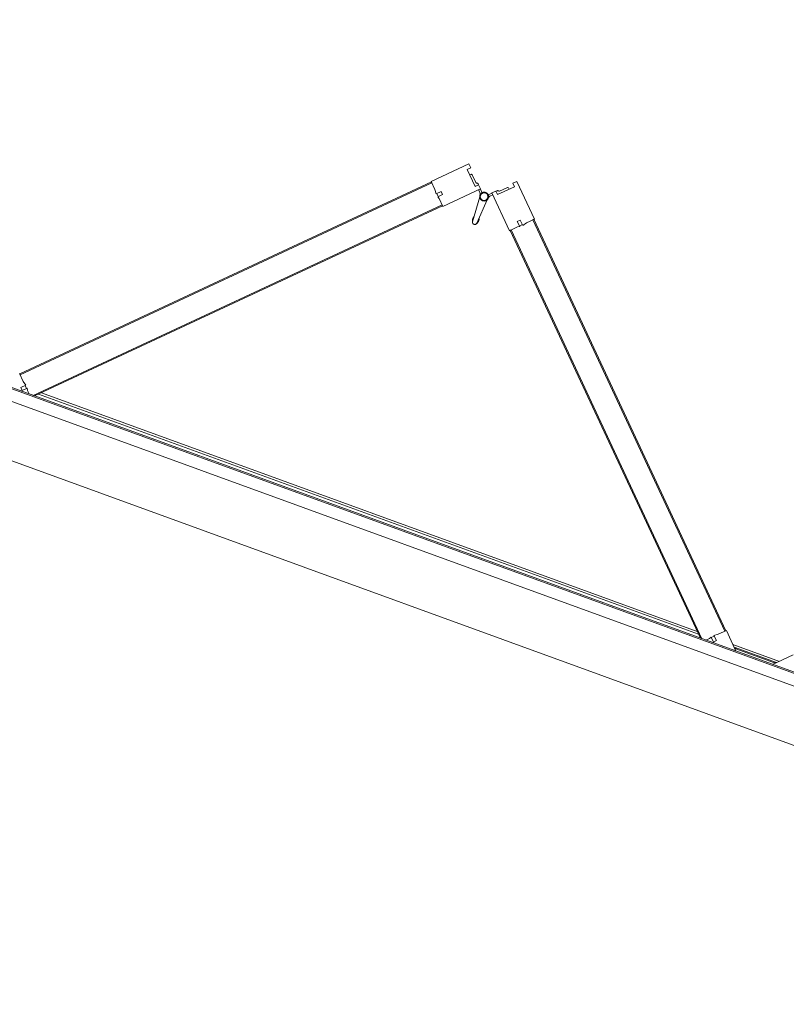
# Model space of a CAD drawing. Header units: millimetres. Extents: x 1512 to 2105, y 794 to 1149.
# Tile 19 of 256: x 1587.91 to 1589.31, y 1108.5 to 1110.3. Entities that reach past the tile are written whole.
import ezdxf

# ---------------------------------------------------------------- set-up
doc = ezdxf.new("R2010")
doc.units = ezdxf.units.MM
doc.layers.add('A-DOOR', color=31, linetype='Continuous', lineweight=9)

# ---------------------------------------------------------------- blocks, each defined once
blk = doc.blocks.new('5-panel_Bi-fold_external_door_10806 - Type 1-239875-زیرزمین')
at = {"layer": 'A-DOOR'}
for p, q in [((2.581, 0.1), (-2.331, 0.1)), ((2.581, -0.0016), (-2.331, -0.0016)), ((-2.331, -0.0237), (2.581, -0.0237)), ((-2.331, -0.0259), (2.581, -0.0259)), ((-0.8905, -0.0549), (-0.861, -0.0255)), ((-0.8707, -0.0351), (-0.7803, -0.0351)), ((-0.7843, -0.0311), (-0.8667, -0.0311)), ((-0.863, -0.0296), (-0.788, -0.0296)), ((-0.7899, -0.0255), (-0.7605, -0.0549)), ((-0.7498, -0.0314), (-0.7455, -0.0271)), ((-0.7424, -0.0387), (-0.7498, -0.0314)), ((-0.7455, -0.0271), (-0.7384, -0.0342)), ((-0.7434, -0.0377), (-0.7391, -0.0335)), ((-0.7384, -0.0342), (-0.7363, -0.0307)), ((-0.7363, -0.0307), (-0.7311, -0.0255)), ((-0.141, -0.608), (-0.7235, -0.0255)), ((-0.1396, -0.6066), (-0.7207, -0.0255)), ((0.5672, -0.0311), (-0.715, -0.0311)), ((-0.711, -0.0351), (0.5632, -0.0351)), ((0.5728, -0.0255), (-0.0083, -0.6066)), ((0.5757, -0.0255), (-0.0069, -0.608)), ((0.5833, -0.0255), (0.5885, -0.0307)), ((0.5885, -0.0307), (0.5906, -0.0342)), ((0.5906, -0.0342), (0.5977, -0.0271)), ((0.5913, -0.0335), (0.5956, -0.0377)), ((0.6019, -0.0314), (0.5946, -0.0387)), ((0.5977, -0.0271), (0.6019, -0.0314)), ((-0.7605, -0.0549), (-0.749, -0.0433)), ((-0.7598, -0.0542), (-0.7584, -0.0527)), ((-0.1721, -0.6391), (-0.7584, -0.0527)), ((-0.749, -0.0433), (-0.7424, -0.0387)), ((0.6106, -0.0527), (0.0243, -0.6391)), ((0.5946, -0.0387), (0.6012, -0.0433)), ((0.6012, -0.0433), (0.6127, -0.0549)), ((0.6106, -0.0527), (0.612, -0.0542)), ((-0.1735, -0.6405), (-0.7598, -0.0542)), ((0.612, -0.0542), (0.0257, -0.6405)), ((-0.1389, -0.6058), (-0.15, -0.617)), ((-0.1396, -0.6066), (-0.141, -0.608)), ((-0.0851, -0.6596), (-0.1389, -0.6058)), ((-0.0779, -0.598), (-0.0812, -0.645)), ((-0.0777, -0.597), (-0.0796, -0.6023)), ((-0.0796, -0.6023), (-0.0777, -0.597)), ((-0.0779, -0.598), (-0.0796, -0.6023)), ((-0.0778, -0.5974), (-0.0777, -0.597)), ((-0.0683, -0.6023), (-0.0701, -0.597)), ((-0.07, -0.5974), (-0.0701, -0.597)), ((-0.0701, -0.597), (-0.0683, -0.6023)), ((-0.0699, -0.598), (-0.0683, -0.6023)), ((-0.0666, -0.645), (-0.0699, -0.598)), ((-0.009, -0.6058), (-0.0627, -0.6596)), ((0.0022, -0.617), (-0.009, -0.6058)), ((-0.0069, -0.608), (-0.0083, -0.6066)), ((-0.158, -0.6231), (-0.1627, -0.6297)), ((-0.1507, -0.6304), (-0.158, -0.6231)), ((-0.1528, -0.6198), (-0.1571, -0.6241)), ((-0.15, -0.617), (-0.1536, -0.6191)), ((-0.1536, -0.6191), (-0.1464, -0.6262)), ((-0.1464, -0.6262), (-0.1507, -0.6304)), ((-0.0014, -0.6262), (0.0057, -0.6191)), ((0.0029, -0.6304), (-0.0014, -0.6262)), ((0.0057, -0.6191), (0.0022, -0.617)), ((0.0102, -0.6231), (0.0029, -0.6304)), ((0.0092, -0.6241), (0.005, -0.6198)), ((0.0148, -0.6297), (0.0102, -0.6231)), ((-0.1627, -0.6297), (-0.1742, -0.6412)), ((-0.1742, -0.6412), (-0.1205, -0.6949)), ((-0.1721, -0.6391), (-0.1735, -0.6405)), ((-0.0274, -0.6949), (0.0264, -0.6412)), ((0.0264, -0.6412), (0.0148, -0.6297)), ((0.0257, -0.6405), (0.0243, -0.6391)), ((-0.1198, -0.6843), (-0.0957, -0.6603)), ((-0.0957, -0.6603), (-0.0908, -0.6653)), ((-0.0924, -0.6665), (-0.0909, -0.6651)), ((-0.0908, -0.6653), (-0.0851, -0.6596)), ((-0.0837, -0.6525), (-0.0879, -0.6568)), ((-0.0853, -0.6594), (-0.0797, -0.6539)), ((-0.0804, -0.6531), (-0.0802, -0.6533)), ((-0.0804, -0.6531), (-0.0802, -0.6533)), ((-0.0804, -0.6531), (-0.0802, -0.6533)), ((-0.0804, -0.6531), (-0.0802, -0.6533)), ((-0.0804, -0.6531), (-0.0802, -0.6533)), ((-0.0804, -0.6531), (-0.0802, -0.6533)), ((-0.0804, -0.6531), (-0.0802, -0.6533)), ((-0.0804, -0.6531), (-0.0802, -0.6533)), ((-0.0804, -0.6531), (-0.0802, -0.6533)), ((-0.0681, -0.6539), (-0.0625, -0.6594)), ((-0.0599, -0.6568), (-0.0642, -0.6525)), ((-0.0627, -0.6596), (-0.0571, -0.6653)), ((-0.0571, -0.6653), (-0.0521, -0.6603)), ((-0.0569, -0.6651), (-0.0554, -0.6665)), ((-0.0521, -0.6603), (-0.0281, -0.6843)), ((-0.112, -0.6766), (-0.1103, -0.6784)), ((-0.112, -0.6766), (-0.1103, -0.6784)), ((-0.112, -0.6766), (-0.1103, -0.6784)), ((-0.1081, -0.6784), (-0.097, -0.6673)), ((-0.0508, -0.6673), (-0.0397, -0.6784)), ((-0.0376, -0.6784), (-0.0358, -0.6766)), ((-0.0376, -0.6784), (-0.0358, -0.6766)), ((-0.0376, -0.6784), (-0.0358, -0.6766)), ((-0.1205, -0.6949), (-0.1148, -0.6893)), ((-0.1148, -0.6893), (-0.1198, -0.6843)), ((-0.0281, -0.6843), (-0.033, -0.6893)), ((-0.033, -0.6893), (-0.0274, -0.6949))]:
    blk.add_line(p, q, dxfattribs=at)
at = {"layer": 'A-DOOR', "flags": 128}
for points in [[(-0.0739, -0.6403), (-0.0742, -0.6403), (-0.0746, -0.6404), (-0.0749, -0.6404), (-0.0752, -0.6404), (-0.0755, -0.6405), (-0.0758, -0.6406), (-0.0761, -0.6407), (-0.0764, -0.6407), (-0.0767, -0.6409), (-0.077, -0.641), (-0.0773, -0.6411), (-0.0776, -0.6412), (-0.0779, -0.6414), (-0.0782, -0.6416), (-0.0784, -0.6417), (-0.0787, -0.6419), (-0.0789, -0.6421), (-0.0792, -0.6423), (-0.0794, -0.6425), (-0.0797, -0.6428), (-0.0799, -0.643), (-0.0801, -0.6432), (-0.0803, -0.6435), (-0.0805, -0.6438), (-0.0806, -0.644), (-0.0808, -0.6443), (-0.081, -0.6446), (-0.0811, -0.6449), (-0.0812, -0.6451), (-0.0814, -0.6454), (-0.0815, -0.6457), (-0.0816, -0.646), (-0.0817, -0.6464), (-0.0817, -0.6467), (-0.0818, -0.647), (-0.0818, -0.6473), (-0.0819, -0.6476), (-0.0819, -0.6479), (-0.0819, -0.6483), (-0.0819, -0.6486), (-0.0819, -0.6489), (-0.0819, -0.6492), (-0.0818, -0.6495), (-0.0818, -0.6498), (-0.0817, -0.6502), (-0.0816, -0.6505), (-0.0815, -0.6508), (-0.0814, -0.6511), (-0.0813, -0.6514), (-0.0812, -0.6517), (-0.0811, -0.652), (-0.0809, -0.6522), (-0.0807, -0.6525), (-0.0806, -0.6528), (-0.0804, -0.6531), (-0.0802, -0.6533)], [(-0.0739, -0.6403), (-0.0742, -0.6403), (-0.0746, -0.6404), (-0.0749, -0.6404), (-0.0752, -0.6404), (-0.0755, -0.6405), (-0.0758, -0.6406), (-0.0761, -0.6407), (-0.0764, -0.6407), (-0.0767, -0.6409), (-0.077, -0.641), (-0.0773, -0.6411), (-0.0776, -0.6412), (-0.0779, -0.6414), (-0.0782, -0.6416), (-0.0784, -0.6417), (-0.0787, -0.6419), (-0.0789, -0.6421), (-0.0792, -0.6423), (-0.0794, -0.6425), (-0.0797, -0.6428), (-0.0799, -0.643), (-0.0801, -0.6432), (-0.0803, -0.6435), (-0.0805, -0.6438), (-0.0806, -0.644), (-0.0808, -0.6443), (-0.081, -0.6446), (-0.0811, -0.6449), (-0.0812, -0.6451), (-0.0814, -0.6454), (-0.0815, -0.6457), (-0.0816, -0.646), (-0.0817, -0.6464), (-0.0817, -0.6467), (-0.0818, -0.647), (-0.0818, -0.6473), (-0.0819, -0.6476), (-0.0819, -0.6479), (-0.0819, -0.6483), (-0.0819, -0.6486), (-0.0819, -0.6489), (-0.0819, -0.6492), (-0.0818, -0.6495), (-0.0818, -0.6498), (-0.0817, -0.6502), (-0.0816, -0.6505), (-0.0815, -0.6508), (-0.0814, -0.6511), (-0.0813, -0.6514), (-0.0812, -0.6517), (-0.0811, -0.652), (-0.0809, -0.6522), (-0.0807, -0.6525), (-0.0806, -0.6528), (-0.0804, -0.6531), (-0.0802, -0.6533), (-0.08, -0.6536), (-0.0798, -0.6538), (-0.0796, -0.654), (-0.0793, -0.6542), (-0.0791, -0.6545), (-0.0788, -0.6547), (-0.0786, -0.6548), (-0.0783, -0.655), (-0.078, -0.6552), (-0.0778, -0.6554), (-0.0775, -0.6555), (-0.0772, -0.6556), (-0.0769, -0.6558), (-0.0766, -0.6559), (-0.0763, -0.656), (-0.076, -0.6561), (-0.0757, -0.6561), (-0.0754, -0.6562), (-0.075, -0.6563), (-0.0747, -0.6563), (-0.0744, -0.6563), (-0.0741, -0.6563), (-0.0739, -0.6563)], [(-0.0739, -0.6403), (-0.0742, -0.6403), (-0.0746, -0.6404), (-0.0749, -0.6404), (-0.0752, -0.6404), (-0.0755, -0.6405), (-0.0758, -0.6406), (-0.0761, -0.6407), (-0.0764, -0.6407), (-0.0767, -0.6409), (-0.077, -0.641), (-0.0773, -0.6411), (-0.0776, -0.6412), (-0.0779, -0.6414), (-0.0782, -0.6416), (-0.0784, -0.6417), (-0.0787, -0.6419), (-0.0789, -0.6421), (-0.0792, -0.6423), (-0.0794, -0.6425), (-0.0797, -0.6428), (-0.0799, -0.643), (-0.0801, -0.6432), (-0.0803, -0.6435), (-0.0805, -0.6438), (-0.0806, -0.644), (-0.0808, -0.6443), (-0.081, -0.6446), (-0.0811, -0.6449), (-0.0812, -0.6451), (-0.0814, -0.6454), (-0.0815, -0.6457), (-0.0816, -0.646), (-0.0817, -0.6464), (-0.0817, -0.6467), (-0.0818, -0.647), (-0.0818, -0.6473), (-0.0819, -0.6476), (-0.0819, -0.6479), (-0.0819, -0.6483), (-0.0819, -0.6486), (-0.0819, -0.6489), (-0.0819, -0.6492), (-0.0818, -0.6495), (-0.0818, -0.6498), (-0.0817, -0.6502), (-0.0816, -0.6505), (-0.0815, -0.6508), (-0.0814, -0.6511), (-0.0813, -0.6514), (-0.0812, -0.6517), (-0.0811, -0.652), (-0.0809, -0.6522), (-0.0807, -0.6525), (-0.0806, -0.6528), (-0.0804, -0.6531), (-0.0802, -0.6533)], [(-0.0739, -0.6403), (-0.0742, -0.6403), (-0.0746, -0.6404), (-0.0749, -0.6404), (-0.0752, -0.6404), (-0.0755, -0.6405), (-0.0758, -0.6406), (-0.0761, -0.6407), (-0.0764, -0.6407), (-0.0767, -0.6409), (-0.077, -0.641), (-0.0773, -0.6411), (-0.0776, -0.6412), (-0.0779, -0.6414), (-0.0782, -0.6416), (-0.0784, -0.6417), (-0.0787, -0.6419), (-0.0789, -0.6421), (-0.0792, -0.6423), (-0.0794, -0.6425), (-0.0797, -0.6428), (-0.0799, -0.643), (-0.0801, -0.6432), (-0.0803, -0.6435), (-0.0805, -0.6438), (-0.0806, -0.644), (-0.0808, -0.6443), (-0.081, -0.6446), (-0.0811, -0.6449), (-0.0812, -0.6451), (-0.0814, -0.6454), (-0.0815, -0.6457), (-0.0816, -0.646), (-0.0817, -0.6464), (-0.0817, -0.6467), (-0.0818, -0.647), (-0.0818, -0.6473), (-0.0819, -0.6476), (-0.0819, -0.6479), (-0.0819, -0.6483), (-0.0819, -0.6486), (-0.0819, -0.6489), (-0.0819, -0.6492), (-0.0818, -0.6495), (-0.0818, -0.6498), (-0.0817, -0.6502), (-0.0816, -0.6505), (-0.0815, -0.6508), (-0.0814, -0.6511), (-0.0813, -0.6514), (-0.0812, -0.6517), (-0.0811, -0.652), (-0.0809, -0.6522), (-0.0807, -0.6525), (-0.0806, -0.6528), (-0.0804, -0.6531), (-0.0802, -0.6533)], [(-0.0739, -0.6403), (-0.0742, -0.6403), (-0.0746, -0.6404), (-0.0749, -0.6404), (-0.0752, -0.6404), (-0.0755, -0.6405), (-0.0758, -0.6406), (-0.0761, -0.6407), (-0.0764, -0.6407), (-0.0767, -0.6409), (-0.077, -0.641), (-0.0773, -0.6411), (-0.0776, -0.6412), (-0.0779, -0.6414), (-0.0782, -0.6416), (-0.0784, -0.6417), (-0.0787, -0.6419), (-0.0789, -0.6421), (-0.0792, -0.6423), (-0.0794, -0.6425), (-0.0797, -0.6428), (-0.0799, -0.643), (-0.0801, -0.6432), (-0.0803, -0.6435), (-0.0805, -0.6438), (-0.0806, -0.644), (-0.0808, -0.6443), (-0.081, -0.6446), (-0.0811, -0.6449), (-0.0812, -0.6451), (-0.0814, -0.6454), (-0.0815, -0.6457), (-0.0816, -0.646), (-0.0817, -0.6464), (-0.0817, -0.6467), (-0.0818, -0.647), (-0.0818, -0.6473), (-0.0819, -0.6476), (-0.0819, -0.6479), (-0.0819, -0.6483), (-0.0819, -0.6486), (-0.0819, -0.6489), (-0.0819, -0.6492), (-0.0818, -0.6495), (-0.0818, -0.6498), (-0.0817, -0.6502), (-0.0816, -0.6505), (-0.0815, -0.6508), (-0.0814, -0.6511), (-0.0813, -0.6514), (-0.0812, -0.6517), (-0.0811, -0.652), (-0.0809, -0.6522), (-0.0807, -0.6525), (-0.0806, -0.6528), (-0.0804, -0.6531), (-0.0802, -0.6533)], [(-0.0814, -0.6454), (-0.0815, -0.6457), (-0.0816, -0.646), (-0.0817, -0.6464), (-0.0817, -0.6467), (-0.0818, -0.647), (-0.0818, -0.6473), (-0.0819, -0.6476), (-0.0819, -0.6479), (-0.0819, -0.6483), (-0.0819, -0.6486), (-0.0819, -0.6489), (-0.0819, -0.6492), (-0.0818, -0.6495), (-0.0818, -0.6498), (-0.0817, -0.6502), (-0.0816, -0.6505), (-0.0815, -0.6508), (-0.0814, -0.6511), (-0.0813, -0.6514), (-0.0812, -0.6517), (-0.0811, -0.652)], [(-0.0814, -0.6454), (-0.0815, -0.6457), (-0.0816, -0.646), (-0.0817, -0.6464), (-0.0817, -0.6467), (-0.0818, -0.647), (-0.0818, -0.6473), (-0.0819, -0.6476), (-0.0819, -0.6479), (-0.0819, -0.6483), (-0.0819, -0.6486), (-0.0819, -0.6489), (-0.0819, -0.6492), (-0.0818, -0.6495), (-0.0818, -0.6498), (-0.0817, -0.6502), (-0.0816, -0.6505), (-0.0815, -0.6508), (-0.0814, -0.6511), (-0.0813, -0.6514), (-0.0812, -0.6517), (-0.0811, -0.652)], [(-0.0814, -0.6454), (-0.0815, -0.6457), (-0.0816, -0.646), (-0.0817, -0.6464), (-0.0817, -0.6467), (-0.0818, -0.647), (-0.0818, -0.6473), (-0.0819, -0.6476), (-0.0819, -0.6479), (-0.0819, -0.6483), (-0.0819, -0.6486), (-0.0819, -0.6489), (-0.0819, -0.6492), (-0.0818, -0.6495), (-0.0818, -0.6498), (-0.0817, -0.6502), (-0.0816, -0.6505), (-0.0815, -0.6508), (-0.0814, -0.6511), (-0.0813, -0.6514), (-0.0812, -0.6517), (-0.0811, -0.652)], [(-0.0814, -0.6454), (-0.0815, -0.6457), (-0.0816, -0.646), (-0.0817, -0.6464), (-0.0817, -0.6467), (-0.0818, -0.647), (-0.0818, -0.6473), (-0.0819, -0.6476), (-0.0819, -0.6479), (-0.0819, -0.6483), (-0.0819, -0.6486), (-0.0819, -0.6489), (-0.0819, -0.6492), (-0.0818, -0.6495), (-0.0818, -0.6498), (-0.0817, -0.6502), (-0.0816, -0.6505), (-0.0815, -0.6508), (-0.0814, -0.6511), (-0.0813, -0.6514), (-0.0812, -0.6517), (-0.0811, -0.652)], [(-0.0814, -0.6454), (-0.0815, -0.6457), (-0.0816, -0.646), (-0.0817, -0.6464), (-0.0817, -0.6467), (-0.0818, -0.647), (-0.0818, -0.6473), (-0.0819, -0.6476), (-0.0819, -0.6479), (-0.0819, -0.6483), (-0.0819, -0.6486), (-0.0819, -0.6489), (-0.0819, -0.6492), (-0.0818, -0.6495), (-0.0818, -0.6498), (-0.0817, -0.6502), (-0.0816, -0.6505), (-0.0815, -0.6508), (-0.0814, -0.6511), (-0.0813, -0.6514), (-0.0812, -0.6517), (-0.0811, -0.652), (-0.0809, -0.6522), (-0.0807, -0.6525)], [(-0.0814, -0.6454), (-0.0815, -0.6457), (-0.0816, -0.646), (-0.0817, -0.6464), (-0.0817, -0.6467), (-0.0818, -0.647), (-0.0818, -0.6473), (-0.0819, -0.6476), (-0.0819, -0.6479), (-0.0819, -0.6483), (-0.0819, -0.6486), (-0.0819, -0.6489), (-0.0819, -0.6492), (-0.0818, -0.6495), (-0.0818, -0.6498), (-0.0817, -0.6502), (-0.0816, -0.6505), (-0.0815, -0.6508), (-0.0814, -0.6511), (-0.0813, -0.6514), (-0.0812, -0.6517), (-0.0811, -0.652)], [(-0.0814, -0.6454), (-0.0815, -0.6457), (-0.0816, -0.646), (-0.0817, -0.6464), (-0.0817, -0.6467), (-0.0818, -0.647), (-0.0818, -0.6473), (-0.0819, -0.6476), (-0.0819, -0.6479), (-0.0819, -0.6483), (-0.0819, -0.6486), (-0.0819, -0.6489), (-0.0819, -0.6492), (-0.0818, -0.6495), (-0.0818, -0.6498), (-0.0817, -0.6502), (-0.0816, -0.6505), (-0.0815, -0.6508), (-0.0814, -0.6511), (-0.0813, -0.6514), (-0.0812, -0.6517), (-0.0811, -0.652)], [(-0.0814, -0.6454), (-0.0815, -0.6457), (-0.0816, -0.646), (-0.0817, -0.6464), (-0.0817, -0.6467), (-0.0818, -0.647), (-0.0818, -0.6473), (-0.0819, -0.6476), (-0.0819, -0.6479), (-0.0819, -0.6483), (-0.0819, -0.6486), (-0.0819, -0.6489), (-0.0819, -0.6492), (-0.0818, -0.6495), (-0.0818, -0.6498), (-0.0817, -0.6502), (-0.0816, -0.6505), (-0.0815, -0.6508), (-0.0814, -0.6511), (-0.0813, -0.6514), (-0.0812, -0.6517), (-0.0811, -0.652)], [(-0.0814, -0.6454), (-0.0815, -0.6457), (-0.0816, -0.646), (-0.0817, -0.6464), (-0.0817, -0.6467), (-0.0818, -0.647), (-0.0818, -0.6473), (-0.0819, -0.6476), (-0.0819, -0.6479), (-0.0819, -0.6483), (-0.0819, -0.6486), (-0.0819, -0.6489), (-0.0819, -0.6492), (-0.0818, -0.6495), (-0.0818, -0.6498), (-0.0817, -0.6502), (-0.0816, -0.6505), (-0.0815, -0.6508), (-0.0814, -0.6511), (-0.0813, -0.6514), (-0.0812, -0.6517), (-0.0811, -0.652)], [(-0.0709, -0.6409), (-0.0712, -0.6408), (-0.0715, -0.6407), (-0.0718, -0.6406), (-0.0722, -0.6405), (-0.0725, -0.6405), (-0.0728, -0.6404), (-0.0731, -0.6404), (-0.0734, -0.6404), (-0.0737, -0.6403), (-0.0739, -0.6403)], [(-0.0739, -0.6563), (-0.0736, -0.6563), (-0.0733, -0.6563), (-0.073, -0.6563), (-0.0726, -0.6562), (-0.0723, -0.6562), (-0.072, -0.6561), (-0.0717, -0.656), (-0.0714, -0.6559), (-0.0711, -0.6558), (-0.0708, -0.6557), (-0.0705, -0.6556), (-0.0702, -0.6554), (-0.0699, -0.6553), (-0.0697, -0.6551), (-0.0694, -0.6549), (-0.0691, -0.6548), (-0.0689, -0.6546), (-0.0686, -0.6544), (-0.0684, -0.6541), (-0.0682, -0.6539), (-0.068, -0.6537), (-0.0677, -0.6534), (-0.0676, -0.6532), (-0.0674, -0.6529), (-0.0672, -0.6527), (-0.067, -0.6524), (-0.0669, -0.6521), (-0.0667, -0.6518), (-0.0666, -0.6515), (-0.0665, -0.6512), (-0.0663, -0.6509), (-0.0663, -0.6506), (-0.0662, -0.6503), (-0.0661, -0.65), (-0.066, -0.6497), (-0.066, -0.6494), (-0.0659, -0.6491), (-0.0659, -0.6487), (-0.0659, -0.6484), (-0.0659, -0.6481), (-0.0659, -0.6478), (-0.066, -0.6475), (-0.066, -0.6472), (-0.0661, -0.6468), (-0.0661, -0.6465), (-0.0662, -0.6462), (-0.0663, -0.6459), (-0.0664, -0.6456), (-0.0665, -0.6453), (-0.0666, -0.645), (-0.0668, -0.6447), (-0.0669, -0.6444), (-0.0671, -0.6442), (-0.0673, -0.6439), (-0.0674, -0.6436), (-0.0676, -0.6434), (-0.0678, -0.6431), (-0.0681, -0.6429), (-0.0683, -0.6427), (-0.0685, -0.6424), (-0.0688, -0.6422), (-0.069, -0.642), (-0.0693, -0.6418), (-0.0695, -0.6417), (-0.0698, -0.6415), (-0.0701, -0.6413), (-0.0704, -0.6412), (-0.0706, -0.641), (-0.0709, -0.6409), (-0.0712, -0.6408), (-0.0715, -0.6407), (-0.0718, -0.6406), (-0.0722, -0.6405), (-0.0725, -0.6405), (-0.0728, -0.6404), (-0.0731, -0.6404), (-0.0734, -0.6404), (-0.0737, -0.6403), (-0.0739, -0.6403)], [(-0.0709, -0.6409), (-0.0712, -0.6408), (-0.0715, -0.6407), (-0.0718, -0.6406), (-0.0722, -0.6405), (-0.0725, -0.6405), (-0.0728, -0.6404), (-0.0731, -0.6404), (-0.0734, -0.6404), (-0.0737, -0.6403), (-0.0739, -0.6403)], [(-0.0709, -0.6409), (-0.0712, -0.6408), (-0.0715, -0.6407), (-0.0718, -0.6406), (-0.0722, -0.6405), (-0.0725, -0.6405), (-0.0728, -0.6404), (-0.0731, -0.6404), (-0.0734, -0.6404), (-0.0737, -0.6403), (-0.0739, -0.6403)], [(-0.0709, -0.6409), (-0.0712, -0.6408), (-0.0715, -0.6407), (-0.0718, -0.6406), (-0.0722, -0.6405), (-0.0725, -0.6405), (-0.0728, -0.6404), (-0.0731, -0.6404), (-0.0734, -0.6404), (-0.0737, -0.6403), (-0.0739, -0.6403)], [(-0.0739, -0.6563), (-0.0736, -0.6563), (-0.0733, -0.6563), (-0.073, -0.6563), (-0.0726, -0.6562), (-0.0723, -0.6562), (-0.072, -0.6561), (-0.0717, -0.656), (-0.0714, -0.6559), (-0.0711, -0.6558), (-0.0708, -0.6557), (-0.0705, -0.6556), (-0.0702, -0.6554), (-0.0699, -0.6553), (-0.0697, -0.6551), (-0.0694, -0.6549), (-0.0691, -0.6548), (-0.0689, -0.6546), (-0.0686, -0.6544), (-0.0684, -0.6541), (-0.0682, -0.6539), (-0.068, -0.6537), (-0.0677, -0.6534), (-0.0676, -0.6532), (-0.0674, -0.6529), (-0.0672, -0.6527), (-0.067, -0.6524), (-0.0669, -0.6521), (-0.0667, -0.6518), (-0.0666, -0.6515), (-0.0665, -0.6512), (-0.0663, -0.6509), (-0.0663, -0.6506), (-0.0662, -0.6503), (-0.0661, -0.65), (-0.066, -0.6497), (-0.066, -0.6494), (-0.0659, -0.6491), (-0.0659, -0.6487), (-0.0659, -0.6484), (-0.0659, -0.6481), (-0.0659, -0.6478), (-0.066, -0.6475), (-0.066, -0.6472), (-0.0661, -0.6468), (-0.0661, -0.6465), (-0.0662, -0.6462), (-0.0663, -0.6459), (-0.0664, -0.6456), (-0.0665, -0.6453), (-0.0666, -0.645), (-0.0668, -0.6447), (-0.0669, -0.6444), (-0.0671, -0.6442), (-0.0673, -0.6439), (-0.0674, -0.6436), (-0.0676, -0.6434), (-0.0678, -0.6431), (-0.0681, -0.6429), (-0.0683, -0.6427), (-0.0685, -0.6424), (-0.0688, -0.6422), (-0.069, -0.642), (-0.0693, -0.6418), (-0.0695, -0.6417), (-0.0698, -0.6415), (-0.0701, -0.6413), (-0.0704, -0.6412), (-0.0706, -0.641)], [(-0.0739, -0.6563), (-0.0736, -0.6563), (-0.0733, -0.6563), (-0.073, -0.6563), (-0.0726, -0.6562), (-0.0723, -0.6562), (-0.072, -0.6561), (-0.0717, -0.656), (-0.0714, -0.6559), (-0.0711, -0.6558), (-0.0708, -0.6557), (-0.0705, -0.6556), (-0.0702, -0.6554), (-0.0699, -0.6553), (-0.0697, -0.6551), (-0.0694, -0.6549), (-0.0691, -0.6548), (-0.0689, -0.6546), (-0.0686, -0.6544), (-0.0684, -0.6541), (-0.0682, -0.6539), (-0.068, -0.6537), (-0.0677, -0.6534), (-0.0676, -0.6532), (-0.0674, -0.6529), (-0.0672, -0.6527), (-0.067, -0.6524), (-0.0669, -0.6521), (-0.0667, -0.6518), (-0.0666, -0.6515), (-0.0665, -0.6512), (-0.0663, -0.6509), (-0.0663, -0.6506), (-0.0662, -0.6503), (-0.0661, -0.65), (-0.066, -0.6497), (-0.066, -0.6494), (-0.0659, -0.6491), (-0.0659, -0.6487), (-0.0659, -0.6484), (-0.0659, -0.6481), (-0.0659, -0.6478), (-0.066, -0.6475), (-0.066, -0.6472), (-0.0661, -0.6468), (-0.0661, -0.6465), (-0.0662, -0.6462), (-0.0663, -0.6459), (-0.0664, -0.6456), (-0.0665, -0.6453), (-0.0666, -0.645), (-0.0668, -0.6447), (-0.0669, -0.6444), (-0.0671, -0.6442), (-0.0673, -0.6439), (-0.0674, -0.6436), (-0.0676, -0.6434), (-0.0678, -0.6431), (-0.0681, -0.6429), (-0.0683, -0.6427), (-0.0685, -0.6424), (-0.0688, -0.6422), (-0.069, -0.642), (-0.0693, -0.6418), (-0.0695, -0.6417), (-0.0698, -0.6415), (-0.0701, -0.6413), (-0.0704, -0.6412), (-0.0706, -0.641)], [(-0.0739, -0.6563), (-0.0736, -0.6563), (-0.0733, -0.6563), (-0.073, -0.6563), (-0.0726, -0.6562), (-0.0723, -0.6562), (-0.072, -0.6561), (-0.0717, -0.656), (-0.0714, -0.6559), (-0.0711, -0.6558), (-0.0708, -0.6557), (-0.0705, -0.6556), (-0.0702, -0.6554), (-0.0699, -0.6553), (-0.0697, -0.6551), (-0.0694, -0.6549), (-0.0691, -0.6548), (-0.0689, -0.6546), (-0.0686, -0.6544), (-0.0684, -0.6541), (-0.0682, -0.6539), (-0.068, -0.6537), (-0.0677, -0.6534), (-0.0676, -0.6532), (-0.0674, -0.6529), (-0.0672, -0.6527), (-0.067, -0.6524), (-0.0669, -0.6521), (-0.0667, -0.6518), (-0.0666, -0.6515), (-0.0665, -0.6512), (-0.0663, -0.6509), (-0.0663, -0.6506), (-0.0662, -0.6503), (-0.0661, -0.65), (-0.066, -0.6497), (-0.066, -0.6494), (-0.0659, -0.6491), (-0.0659, -0.6487), (-0.0659, -0.6484), (-0.0659, -0.6481), (-0.0659, -0.6478), (-0.066, -0.6475), (-0.066, -0.6472), (-0.0661, -0.6468), (-0.0661, -0.6465), (-0.0662, -0.6462), (-0.0663, -0.6459), (-0.0664, -0.6456), (-0.0665, -0.6453), (-0.0666, -0.645), (-0.0668, -0.6447), (-0.0669, -0.6444), (-0.0671, -0.6442), (-0.0673, -0.6439), (-0.0674, -0.6436), (-0.0676, -0.6434), (-0.0678, -0.6431), (-0.0681, -0.6429), (-0.0683, -0.6427), (-0.0685, -0.6424), (-0.0688, -0.6422), (-0.069, -0.642), (-0.0693, -0.6418), (-0.0695, -0.6417), (-0.0698, -0.6415), (-0.0701, -0.6413), (-0.0704, -0.6412), (-0.0706, -0.641)], [(-0.0739, -0.6563), (-0.0736, -0.6563), (-0.0733, -0.6563), (-0.073, -0.6563), (-0.0726, -0.6562), (-0.0723, -0.6562), (-0.072, -0.6561), (-0.0717, -0.656), (-0.0714, -0.6559), (-0.0711, -0.6558), (-0.0708, -0.6557), (-0.0705, -0.6556), (-0.0702, -0.6554), (-0.0699, -0.6553), (-0.0697, -0.6551), (-0.0694, -0.6549), (-0.0691, -0.6548), (-0.0689, -0.6546), (-0.0686, -0.6544), (-0.0684, -0.6541), (-0.0682, -0.6539), (-0.068, -0.6537), (-0.0677, -0.6534), (-0.0676, -0.6532), (-0.0674, -0.6529), (-0.0672, -0.6527), (-0.067, -0.6524), (-0.0669, -0.6521), (-0.0667, -0.6518), (-0.0666, -0.6515), (-0.0665, -0.6512), (-0.0663, -0.6509), (-0.0663, -0.6506), (-0.0662, -0.6503), (-0.0661, -0.65), (-0.066, -0.6497), (-0.066, -0.6494), (-0.0659, -0.6491), (-0.0659, -0.6487), (-0.0659, -0.6484), (-0.0659, -0.6481), (-0.0659, -0.6478), (-0.066, -0.6475), (-0.066, -0.6472), (-0.0661, -0.6468), (-0.0661, -0.6465), (-0.0662, -0.6462), (-0.0663, -0.6459), (-0.0664, -0.6456), (-0.0665, -0.6453), (-0.0666, -0.645), (-0.0668, -0.6447), (-0.0669, -0.6444), (-0.0671, -0.6442), (-0.0673, -0.6439), (-0.0674, -0.6436), (-0.0676, -0.6434), (-0.0678, -0.6431), (-0.0681, -0.6429), (-0.0683, -0.6427), (-0.0685, -0.6424), (-0.0688, -0.6422), (-0.069, -0.642), (-0.0693, -0.6418), (-0.0695, -0.6417), (-0.0698, -0.6415), (-0.0701, -0.6413), (-0.0704, -0.6412), (-0.0706, -0.641)], [(-0.067, -0.6524), (-0.0669, -0.6521), (-0.0667, -0.6518), (-0.0666, -0.6515), (-0.0665, -0.6512), (-0.0663, -0.6509), (-0.0663, -0.6506), (-0.0662, -0.6503), (-0.0661, -0.65), (-0.066, -0.6497), (-0.066, -0.6494), (-0.0659, -0.6491), (-0.0659, -0.6487), (-0.0659, -0.6484), (-0.0659, -0.6481), (-0.0659, -0.6478), (-0.066, -0.6475), (-0.066, -0.6472), (-0.0661, -0.6468), (-0.0661, -0.6465), (-0.0662, -0.6462), (-0.0663, -0.6459), (-0.0664, -0.6456), (-0.0665, -0.6453)], [(-0.0669, -0.6521), (-0.0667, -0.6518), (-0.0666, -0.6515), (-0.0665, -0.6512), (-0.0663, -0.6509), (-0.0663, -0.6506), (-0.0662, -0.6503), (-0.0661, -0.65), (-0.066, -0.6497), (-0.066, -0.6494), (-0.0659, -0.6491), (-0.0659, -0.6487), (-0.0659, -0.6484), (-0.0659, -0.6481), (-0.0659, -0.6478), (-0.066, -0.6475), (-0.066, -0.6472), (-0.0661, -0.6468), (-0.0661, -0.6465), (-0.0662, -0.6462), (-0.0663, -0.6459), (-0.0664, -0.6456), (-0.0665, -0.6453)], [(-0.0669, -0.6521), (-0.0667, -0.6518), (-0.0666, -0.6515), (-0.0665, -0.6512), (-0.0663, -0.6509), (-0.0663, -0.6506), (-0.0662, -0.6503), (-0.0661, -0.65), (-0.066, -0.6497), (-0.066, -0.6494), (-0.0659, -0.6491), (-0.0659, -0.6487), (-0.0659, -0.6484), (-0.0659, -0.6481), (-0.0659, -0.6478), (-0.066, -0.6475), (-0.066, -0.6472), (-0.0661, -0.6468), (-0.0661, -0.6465), (-0.0662, -0.6462), (-0.0663, -0.6459), (-0.0664, -0.6456), (-0.0665, -0.6453)], [(-0.0669, -0.6521), (-0.0667, -0.6518), (-0.0666, -0.6515), (-0.0665, -0.6512), (-0.0663, -0.6509), (-0.0663, -0.6506), (-0.0662, -0.6503), (-0.0661, -0.65), (-0.066, -0.6497), (-0.066, -0.6494), (-0.0659, -0.6491), (-0.0659, -0.6487), (-0.0659, -0.6484), (-0.0659, -0.6481), (-0.0659, -0.6478), (-0.066, -0.6475), (-0.066, -0.6472), (-0.0661, -0.6468), (-0.0661, -0.6465), (-0.0662, -0.6462), (-0.0663, -0.6459), (-0.0664, -0.6456), (-0.0665, -0.6453)], [(-0.0669, -0.6521), (-0.0667, -0.6518), (-0.0666, -0.6515), (-0.0665, -0.6512), (-0.0663, -0.6509), (-0.0663, -0.6506), (-0.0662, -0.6503), (-0.0661, -0.65), (-0.066, -0.6497), (-0.066, -0.6494), (-0.0659, -0.6491), (-0.0659, -0.6487), (-0.0659, -0.6484), (-0.0659, -0.6481), (-0.0659, -0.6478), (-0.066, -0.6475), (-0.066, -0.6472), (-0.0661, -0.6468), (-0.0661, -0.6465), (-0.0662, -0.6462), (-0.0663, -0.6459), (-0.0664, -0.6456), (-0.0665, -0.6453)], [(-0.0669, -0.6521), (-0.0667, -0.6518), (-0.0666, -0.6515), (-0.0665, -0.6512), (-0.0663, -0.6509), (-0.0663, -0.6506), (-0.0662, -0.6503), (-0.0661, -0.65), (-0.066, -0.6497), (-0.066, -0.6494), (-0.0659, -0.6491), (-0.0659, -0.6487), (-0.0659, -0.6484), (-0.0659, -0.6481), (-0.0659, -0.6478), (-0.066, -0.6475), (-0.066, -0.6472), (-0.0661, -0.6468), (-0.0661, -0.6465), (-0.0662, -0.6462), (-0.0663, -0.6459), (-0.0664, -0.6456), (-0.0665, -0.6453)], [(-0.0669, -0.6521), (-0.0667, -0.6518), (-0.0666, -0.6515), (-0.0665, -0.6512), (-0.0663, -0.6509), (-0.0663, -0.6506), (-0.0662, -0.6503), (-0.0661, -0.65), (-0.066, -0.6497), (-0.066, -0.6494), (-0.0659, -0.6491), (-0.0659, -0.6487), (-0.0659, -0.6484), (-0.0659, -0.6481), (-0.0659, -0.6478), (-0.066, -0.6475), (-0.066, -0.6472), (-0.0661, -0.6468), (-0.0661, -0.6465), (-0.0662, -0.6462), (-0.0663, -0.6459), (-0.0664, -0.6456), (-0.0665, -0.6453)], [(-0.0669, -0.6521), (-0.0667, -0.6518), (-0.0666, -0.6515), (-0.0665, -0.6512), (-0.0663, -0.6509), (-0.0663, -0.6506), (-0.0662, -0.6503), (-0.0661, -0.65), (-0.066, -0.6497), (-0.066, -0.6494), (-0.0659, -0.6491), (-0.0659, -0.6487), (-0.0659, -0.6484), (-0.0659, -0.6481), (-0.0659, -0.6478), (-0.066, -0.6475), (-0.066, -0.6472), (-0.0661, -0.6468), (-0.0661, -0.6465), (-0.0662, -0.6462), (-0.0663, -0.6459), (-0.0664, -0.6456), (-0.0665, -0.6453)], [(-0.0669, -0.6521), (-0.0667, -0.6518), (-0.0666, -0.6515), (-0.0665, -0.6512), (-0.0663, -0.6509), (-0.0663, -0.6506), (-0.0662, -0.6503), (-0.0661, -0.65), (-0.066, -0.6497), (-0.066, -0.6494), (-0.0659, -0.6491), (-0.0659, -0.6487), (-0.0659, -0.6484), (-0.0659, -0.6481), (-0.0659, -0.6478), (-0.066, -0.6475), (-0.066, -0.6472), (-0.0661, -0.6468), (-0.0661, -0.6465), (-0.0662, -0.6462), (-0.0663, -0.6459), (-0.0664, -0.6456), (-0.0665, -0.6453)], [(-0.0798, -0.6538), (-0.0796, -0.654), (-0.0793, -0.6542), (-0.0791, -0.6545), (-0.0788, -0.6547), (-0.0786, -0.6548), (-0.0783, -0.655), (-0.078, -0.6552), (-0.0778, -0.6554), (-0.0775, -0.6555), (-0.0772, -0.6556)], [(-0.0798, -0.6538), (-0.0796, -0.654), (-0.0793, -0.6542), (-0.0791, -0.6545), (-0.0788, -0.6547), (-0.0786, -0.6548), (-0.0783, -0.655), (-0.078, -0.6552), (-0.0778, -0.6554), (-0.0775, -0.6555), (-0.0772, -0.6556)], [(-0.0798, -0.6538), (-0.0796, -0.654), (-0.0793, -0.6542), (-0.0791, -0.6545), (-0.0788, -0.6547), (-0.0786, -0.6548), (-0.0783, -0.655), (-0.078, -0.6552), (-0.0778, -0.6554), (-0.0775, -0.6555), (-0.0772, -0.6556)], [(-0.0798, -0.6538), (-0.0796, -0.654), (-0.0793, -0.6542), (-0.0791, -0.6545), (-0.0788, -0.6547), (-0.0786, -0.6548), (-0.0783, -0.655), (-0.078, -0.6552), (-0.0778, -0.6554), (-0.0775, -0.6555), (-0.0772, -0.6556)], [(-0.0798, -0.6538), (-0.0796, -0.654), (-0.0793, -0.6542), (-0.0791, -0.6545), (-0.0788, -0.6547), (-0.0786, -0.6548), (-0.0783, -0.655), (-0.078, -0.6552), (-0.0778, -0.6554), (-0.0775, -0.6555), (-0.0772, -0.6556)], [(-0.0798, -0.6538), (-0.0796, -0.654), (-0.0793, -0.6542), (-0.0791, -0.6545), (-0.0788, -0.6547), (-0.0786, -0.6548), (-0.0783, -0.655), (-0.078, -0.6552), (-0.0778, -0.6554), (-0.0775, -0.6555), (-0.0772, -0.6556)], [(-0.0798, -0.6538), (-0.0796, -0.654), (-0.0793, -0.6542), (-0.0791, -0.6545), (-0.0788, -0.6547), (-0.0786, -0.6548), (-0.0783, -0.655), (-0.078, -0.6552), (-0.0778, -0.6554), (-0.0775, -0.6555), (-0.0772, -0.6556)], [(-0.0798, -0.6538), (-0.0796, -0.654), (-0.0793, -0.6542), (-0.0791, -0.6545), (-0.0788, -0.6547), (-0.0786, -0.6548), (-0.0783, -0.655), (-0.078, -0.6552), (-0.0778, -0.6554), (-0.0775, -0.6555), (-0.0772, -0.6556)], [(-0.0798, -0.6538), (-0.0796, -0.654), (-0.0793, -0.6542), (-0.0791, -0.6545), (-0.0788, -0.6547), (-0.0786, -0.6548), (-0.0783, -0.655), (-0.078, -0.6552), (-0.0778, -0.6554), (-0.0775, -0.6555), (-0.0772, -0.6556)], [(-0.0798, -0.6538), (-0.0796, -0.654), (-0.0793, -0.6542), (-0.0791, -0.6545), (-0.0788, -0.6547), (-0.0786, -0.6548), (-0.0783, -0.655), (-0.078, -0.6552), (-0.0778, -0.6554), (-0.0775, -0.6555), (-0.0772, -0.6556)], [(-0.0798, -0.6538), (-0.0796, -0.654), (-0.0793, -0.6542), (-0.0791, -0.6545), (-0.0788, -0.6547), (-0.0786, -0.6548), (-0.0783, -0.655), (-0.078, -0.6552), (-0.0778, -0.6554), (-0.0775, -0.6555), (-0.0772, -0.6556)], [(-0.0798, -0.6538), (-0.0796, -0.654), (-0.0793, -0.6542), (-0.0791, -0.6545), (-0.0788, -0.6547), (-0.0786, -0.6548), (-0.0783, -0.655), (-0.078, -0.6552), (-0.0778, -0.6554), (-0.0775, -0.6555), (-0.0772, -0.6556)], [(-0.0798, -0.6538), (-0.0796, -0.654), (-0.0793, -0.6542), (-0.0791, -0.6545), (-0.0788, -0.6547), (-0.0786, -0.6548), (-0.0783, -0.655), (-0.078, -0.6552), (-0.0778, -0.6554), (-0.0775, -0.6555), (-0.0772, -0.6556)], [(-0.0769, -0.6558), (-0.0766, -0.6559), (-0.0763, -0.656), (-0.076, -0.6561), (-0.0757, -0.6561), (-0.0754, -0.6562), (-0.075, -0.6563), (-0.0747, -0.6563), (-0.0744, -0.6563)], [(-0.0769, -0.6558), (-0.0766, -0.6559), (-0.0763, -0.656), (-0.076, -0.6561), (-0.0757, -0.6561), (-0.0754, -0.6562), (-0.075, -0.6563), (-0.0747, -0.6563), (-0.0744, -0.6563)], [(-0.0769, -0.6558), (-0.0766, -0.6559), (-0.0763, -0.656), (-0.076, -0.6561), (-0.0757, -0.6561), (-0.0754, -0.6562), (-0.075, -0.6563), (-0.0747, -0.6563), (-0.0744, -0.6563)], [(-0.0769, -0.6558), (-0.0766, -0.6559), (-0.0763, -0.656), (-0.076, -0.6561), (-0.0757, -0.6561), (-0.0754, -0.6562), (-0.075, -0.6563), (-0.0747, -0.6563), (-0.0744, -0.6563)], [(-0.0769, -0.6558), (-0.0766, -0.6559), (-0.0763, -0.656), (-0.076, -0.6561), (-0.0757, -0.6561), (-0.0754, -0.6562), (-0.075, -0.6563), (-0.0747, -0.6563), (-0.0744, -0.6563)], [(-0.0769, -0.6558), (-0.0766, -0.6559), (-0.0763, -0.656), (-0.076, -0.6561), (-0.0757, -0.6561), (-0.0754, -0.6562), (-0.075, -0.6563), (-0.0747, -0.6563), (-0.0744, -0.6563), (-0.0741, -0.6563), (-0.0739, -0.6563)], [(-0.0769, -0.6558), (-0.0766, -0.6559), (-0.0763, -0.656), (-0.076, -0.6561), (-0.0757, -0.6561), (-0.0754, -0.6562), (-0.075, -0.6563), (-0.0747, -0.6563), (-0.0744, -0.6563), (-0.0741, -0.6563), (-0.0739, -0.6563)], [(-0.0769, -0.6558), (-0.0766, -0.6559), (-0.0763, -0.656), (-0.076, -0.6561), (-0.0757, -0.6561), (-0.0754, -0.6562), (-0.075, -0.6563), (-0.0747, -0.6563), (-0.0744, -0.6563), (-0.0741, -0.6563), (-0.0739, -0.6563)], [(-0.0769, -0.6558), (-0.0766, -0.6559), (-0.0763, -0.656), (-0.076, -0.6561), (-0.0757, -0.6561), (-0.0754, -0.6562), (-0.075, -0.6563), (-0.0747, -0.6563), (-0.0744, -0.6563), (-0.0741, -0.6563), (-0.0739, -0.6563)], [(-0.0769, -0.6558), (-0.0766, -0.6559), (-0.0763, -0.656), (-0.076, -0.6561), (-0.0757, -0.6561), (-0.0754, -0.6562), (-0.075, -0.6563), (-0.0747, -0.6563), (-0.0744, -0.6563)], [(-0.0769, -0.6558), (-0.0766, -0.6559), (-0.0763, -0.656), (-0.076, -0.6561), (-0.0757, -0.6561), (-0.0754, -0.6562), (-0.075, -0.6563), (-0.0747, -0.6563), (-0.0744, -0.6563)], [(-0.0769, -0.6558), (-0.0766, -0.6559), (-0.0763, -0.656), (-0.076, -0.6561), (-0.0757, -0.6561), (-0.0754, -0.6562), (-0.075, -0.6563), (-0.0747, -0.6563), (-0.0744, -0.6563)], [(-0.0769, -0.6558), (-0.0766, -0.6559), (-0.0763, -0.656), (-0.076, -0.6561), (-0.0757, -0.6561), (-0.0754, -0.6562), (-0.075, -0.6563), (-0.0747, -0.6563), (-0.0744, -0.6563)], [(-0.0736, -0.6563), (-0.0733, -0.6563), (-0.073, -0.6563), (-0.0726, -0.6562), (-0.0723, -0.6562), (-0.072, -0.6561), (-0.0717, -0.656), (-0.0714, -0.6559), (-0.0711, -0.6558), (-0.0708, -0.6557), (-0.0705, -0.6556), (-0.0702, -0.6554), (-0.0699, -0.6553), (-0.0697, -0.6551), (-0.0694, -0.6549), (-0.0691, -0.6548), (-0.0689, -0.6546), (-0.0686, -0.6544), (-0.0684, -0.6541), (-0.0682, -0.6539), (-0.068, -0.6537), (-0.0677, -0.6534), (-0.0676, -0.6532), (-0.0674, -0.6529)], [(-0.0736, -0.6563), (-0.0733, -0.6563), (-0.073, -0.6563), (-0.0726, -0.6562), (-0.0723, -0.6562), (-0.072, -0.6561), (-0.0717, -0.656), (-0.0714, -0.6559), (-0.0711, -0.6558), (-0.0708, -0.6557), (-0.0705, -0.6556), (-0.0702, -0.6554), (-0.0699, -0.6553), (-0.0697, -0.6551), (-0.0694, -0.6549), (-0.0691, -0.6548), (-0.0689, -0.6546), (-0.0686, -0.6544), (-0.0684, -0.6541), (-0.0682, -0.6539), (-0.068, -0.6537), (-0.0677, -0.6534), (-0.0676, -0.6532), (-0.0674, -0.6529)], [(-0.0736, -0.6563), (-0.0733, -0.6563), (-0.073, -0.6563), (-0.0726, -0.6562), (-0.0723, -0.6562), (-0.072, -0.6561), (-0.0717, -0.656), (-0.0714, -0.6559), (-0.0711, -0.6558), (-0.0708, -0.6557), (-0.0705, -0.6556), (-0.0702, -0.6554), (-0.0699, -0.6553), (-0.0697, -0.6551), (-0.0694, -0.6549), (-0.0691, -0.6548), (-0.0689, -0.6546), (-0.0686, -0.6544), (-0.0684, -0.6541), (-0.0682, -0.6539), (-0.068, -0.6537), (-0.0677, -0.6534), (-0.0676, -0.6532), (-0.0674, -0.6529)], [(-0.0736, -0.6563), (-0.0733, -0.6563), (-0.073, -0.6563), (-0.0726, -0.6562), (-0.0723, -0.6562), (-0.072, -0.6561), (-0.0717, -0.656), (-0.0714, -0.6559), (-0.0711, -0.6558), (-0.0708, -0.6557), (-0.0705, -0.6556), (-0.0702, -0.6554), (-0.0699, -0.6553), (-0.0697, -0.6551), (-0.0694, -0.6549), (-0.0691, -0.6548), (-0.0689, -0.6546), (-0.0686, -0.6544), (-0.0684, -0.6541), (-0.0682, -0.6539), (-0.068, -0.6537), (-0.0677, -0.6534), (-0.0676, -0.6532), (-0.0674, -0.6529)], [(-0.0736, -0.6563), (-0.0733, -0.6563), (-0.073, -0.6563), (-0.0726, -0.6562), (-0.0723, -0.6562), (-0.072, -0.6561), (-0.0717, -0.656), (-0.0714, -0.6559), (-0.0711, -0.6558), (-0.0708, -0.6557), (-0.0705, -0.6556), (-0.0702, -0.6554), (-0.0699, -0.6553), (-0.0697, -0.6551), (-0.0694, -0.6549), (-0.0691, -0.6548), (-0.0689, -0.6546), (-0.0686, -0.6544), (-0.0684, -0.6541), (-0.0682, -0.6539), (-0.068, -0.6537), (-0.0677, -0.6534), (-0.0676, -0.6532), (-0.0674, -0.6529)], [(-0.0736, -0.6563), (-0.0733, -0.6563), (-0.073, -0.6563), (-0.0726, -0.6562), (-0.0723, -0.6562), (-0.072, -0.6561), (-0.0717, -0.656), (-0.0714, -0.6559), (-0.0711, -0.6558), (-0.0708, -0.6557), (-0.0705, -0.6556), (-0.0702, -0.6554), (-0.0699, -0.6553), (-0.0697, -0.6551), (-0.0694, -0.6549), (-0.0691, -0.6548), (-0.0689, -0.6546), (-0.0686, -0.6544), (-0.0684, -0.6541), (-0.0682, -0.6539), (-0.068, -0.6537), (-0.0677, -0.6534), (-0.0676, -0.6532), (-0.0674, -0.6529)], [(-0.0736, -0.6563), (-0.0733, -0.6563), (-0.073, -0.6563), (-0.0726, -0.6562), (-0.0723, -0.6562), (-0.072, -0.6561), (-0.0717, -0.656), (-0.0714, -0.6559), (-0.0711, -0.6558), (-0.0708, -0.6557), (-0.0705, -0.6556), (-0.0702, -0.6554), (-0.0699, -0.6553), (-0.0697, -0.6551), (-0.0694, -0.6549), (-0.0691, -0.6548), (-0.0689, -0.6546), (-0.0686, -0.6544), (-0.0684, -0.6541), (-0.0682, -0.6539), (-0.068, -0.6537), (-0.0677, -0.6534), (-0.0676, -0.6532), (-0.0674, -0.6529)], [(-0.0736, -0.6563), (-0.0733, -0.6563), (-0.073, -0.6563), (-0.0726, -0.6562), (-0.0723, -0.6562), (-0.072, -0.6561), (-0.0717, -0.656), (-0.0714, -0.6559), (-0.0711, -0.6558), (-0.0708, -0.6557), (-0.0705, -0.6556), (-0.0702, -0.6554), (-0.0699, -0.6553), (-0.0697, -0.6551), (-0.0694, -0.6549), (-0.0691, -0.6548), (-0.0689, -0.6546), (-0.0686, -0.6544), (-0.0684, -0.6541), (-0.0682, -0.6539), (-0.068, -0.6537), (-0.0677, -0.6534), (-0.0676, -0.6532), (-0.0674, -0.6529)], [(-0.0736, -0.6563), (-0.0733, -0.6563), (-0.073, -0.6563), (-0.0726, -0.6562), (-0.0723, -0.6562), (-0.072, -0.6561), (-0.0717, -0.656), (-0.0714, -0.6559), (-0.0711, -0.6558), (-0.0708, -0.6557), (-0.0705, -0.6556), (-0.0702, -0.6554), (-0.0699, -0.6553), (-0.0697, -0.6551), (-0.0694, -0.6549), (-0.0691, -0.6548), (-0.0689, -0.6546), (-0.0686, -0.6544), (-0.0684, -0.6541), (-0.0682, -0.6539), (-0.068, -0.6537), (-0.0677, -0.6534), (-0.0676, -0.6532), (-0.0674, -0.6529)]]:
    blk.add_lwpolyline(points, dxfattribs=at)
at = {"layer": 'A-DOOR'}
for centre, radius, start, end in [((-0.0739, -0.6043), 0.00601, 160.5288, 218.5378), ((-0.0739, -0.6043), 0.00601, 160.5288, 218.5378), ((-0.0739, -0.5983), 0.004, 4.014, 175.986), ((-0.0739, -0.5983), 0.004, 19.4712, 160.5288), ((-0.0739, -0.5983), 0.004, 19.4712, 160.5288), ((-0.0739, -0.6043), 0.00601, 321.4622, 19.4712), ((-0.0739, -0.6043), 0.00601, 321.4622, 19.4712), ((-0.0739, -0.6483), 0.008, 118.4089, 241.5911), ((-0.0739, -0.6483), 0.00801, 155.6219, 242.1531), ((-0.0739, -0.6483), 0.007, 90, 270), ((-0.0739, -0.6483), 0.007, 150, 210), ((-0.0739, -0.6483), 0.007, 150, 210), ((-0.0739, -0.6483), 0.007, 150, 210), ((-0.0739, -0.6483), 0.007, 150, 210), ((-0.0739, -0.6483), 0.008, 90, 105.2946), ((-0.0739, -0.6483), 0.008, 74.7054, 90), ((-0.0739, -0.6483), 0.007, 270, 90), ((-0.0739, -0.6483), 0.00801, 297.8469, 24.3781), ((-0.0739, -0.6483), 0.008, 298.4089, 61.5911), ((-0.0739, -0.6483), 0.007, 330, 30), ((-0.0739, -0.6483), 0.007, 330, 30), ((-0.0739, -0.6483), 0.007, 330, 30), ((-0.0739, -0.6483), 0.007, 330, 30), ((-0.0957, -0.6617), 0.001, 75, 120), ((-0.0957, -0.6617), 0.001, 75, 120), ((-0.0957, -0.6617), 0.001, 75, 120), ((-0.0879, -0.6482), 0.00601, 315, 359.4153), ((-0.0879, -0.6482), 0.00601, 315, 359.4153), ((-0.0879, -0.6482), 0.00601, 315, 359.4153), ((-0.0739, -0.6484), 0.00801, 179.4153, 223.2092), ((-0.0739, -0.6484), 0.00801, 179.4153, 223.2092), ((-0.0739, -0.6484), 0.00801, 179.4153, 223.2092), ((-0.0739, -0.6483), 0.008, 192.4262, 210), ((-0.0739, -0.6483), 0.00801, 253.9595, 286.0405), ((-0.0739, -0.6483), 0.008, 254.7054, 270), ((-0.0739, -0.6483), 0.008, 270, 285.2946), ((-0.0739, -0.6484), 0.00801, 316.7908, 0.5847), ((-0.0739, -0.6484), 0.00801, 316.7908, 0.5847), ((-0.0739, -0.6484), 0.00801, 316.7908, 0.5847), ((-0.0739, -0.6483), 0.008, 330, 347.5738), ((-0.0599, -0.6482), 0.00601, 180.5847, 225), ((-0.0599, -0.6482), 0.00601, 180.5847, 225), ((-0.0599, -0.6482), 0.00601, 180.5847, 225), ((-0.0521, -0.6617), 0.001, 60, 105), ((-0.0521, -0.6617), 0.001, 60, 105), ((-0.0521, -0.6617), 0.001, 60, 105), ((-0.1092, -0.6773), 0.0015, 225, 315), ((-0.1092, -0.6773), 0.0015, 225, 315), ((-0.1092, -0.6773), 0.0015, 225, 315), ((-0.0956, -0.6687), 0.002, 63.21, 135), ((-0.0956, -0.6687), 0.002, 63.21, 120.642), ((-0.0956, -0.6687), 0.002, 63.21, 120.642), ((-0.0938, -0.6651), 0.002, 243.21, 315), ((-0.0938, -0.6651), 0.002, 271.926, 315), ((-0.0938, -0.6651), 0.002, 271.926, 315), ((-0.054, -0.6651), 0.002, 225, 296.79), ((-0.0522, -0.6687), 0.002, 45, 116.79), ((-0.0522, -0.6687), 0.002, 45, 88.074), ((-0.0522, -0.6687), 0.002, 45, 88.074), ((-0.0386, -0.6773), 0.0015, 225, 315), ((-0.0386, -0.6773), 0.0015, 225, 315), ((-0.0386, -0.6773), 0.0015, 225, 315)]:
    blk.add_arc(centre, radius, start, end, dxfattribs=at)
for points in [[(-0.863, -0.0296), (-0.8633, -0.0296), (-0.8639, -0.0295), (-0.8645, -0.0294), (-0.8648, -0.0292)], [(-0.7862, -0.0292), (-0.7865, -0.0294), (-0.7871, -0.0295), (-0.7877, -0.0296), (-0.788, -0.0296)]]:
    blk.add_open_spline(points, degree=3, dxfattribs=at)

msp = doc.modelspace()

# ---------------------------------------------------------------- block references
at = {"layer": 'A-DOOR', "rotation": 159.999999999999}
msp.add_blockref('5-panel_Bi-fold_external_door_10806 - Type 1-239875-زیرزمین', (1588.4643, 1109.3936), dxfattribs=at)

doc.saveas('drawing.dxf')
